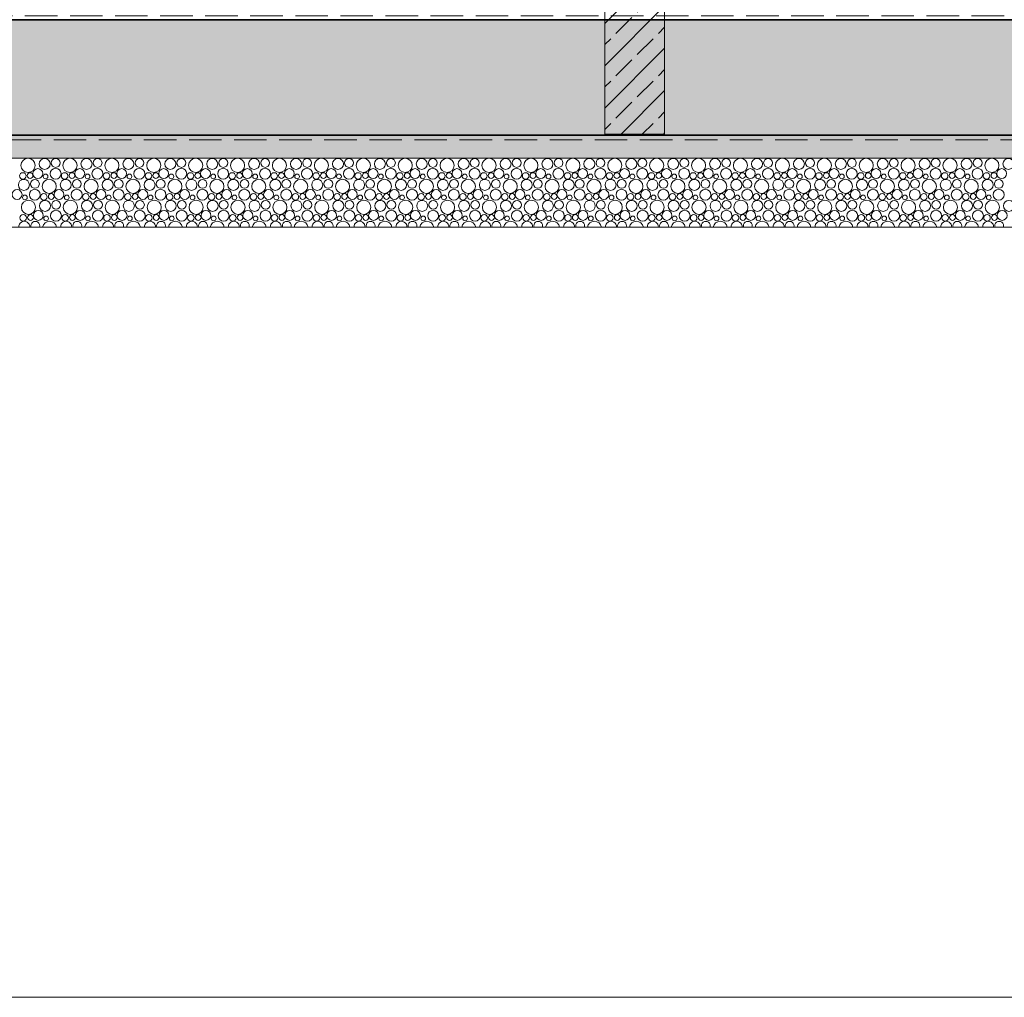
# Model space of a CAD drawing. Header units: millimetres. Extents: x -126680 to -83680, y 18016 to 39016.
# Tile 17 of 121: x -110828 to -106555, y 18016 to 22259. Entities that reach past the tile are written whole.
import ezdxf

# ---------------------------------------------------------------- set-up
doc = ezdxf.new("R2010")
doc.units = ezdxf.units.MM
doc.header["$MEASUREMENT"] = 0
doc.linetypes.add('Krawędzie ukryte', pattern=[195.611112, 141.111112, -54.5])
for name, color, linetype, lineweight in [('Nowe_Konstrukcja - Stropy_Nr_pióra__21', 7, 'Continuous', 20), ('Nowe_Konstrukcja - Stropy_Nr_pióra__3', 7, 'Continuous', 13), ('Nowe_Konstrukcja - Stropy_Nr_pióra__41', 7, 'Continuous', 13), ('Nowe_Konstrukcja - Stropy_Nr_pióra__7', 7, 'Continuous', 35), ('Nowe_Konstrukcja - Ściany zew_Nr_pióra__21', 7, 'Continuous', 20), ('Nowe_zagospodarowanie_Nr_pióra__21', 7, 'Continuous', 20)]:
    doc.layers.add(name, color=color, linetype=linetype, lineweight=lineweight)
doc.layers.add('Nowe_Konstrukcja - Stropy_Nr_pióra__23', color=7, linetype='Continuous', lineweight=13, true_color=0x858585)
doc.layers.add('Nowe_Konstrukcja - Stropy_Nr_pióra__62', color=7, linetype='Continuous', lineweight=18, true_color=0xaaaaaa)
pattern_1 = [(45, (0, 0), (-91.92388, 91.92388), []), (45, (-45.96, 45.96), (-91.92388, 91.92388), [97.5, -32.5])]

# ---------------------------------------------------------------- blocks, each defined once
blk = doc.blocks.new('*X4')
at = {"layer": 'Nowe_Konstrukcja - Stropy_Nr_pióra__62', "color": 253, "linetype": 'Continuous', "lineweight": 18, "true_color": 0xaaaaaa}
for centre, radius in [((-110791.5, 21626.9), 30.6), ((-110719.7, 21633.2), 23.9), ((-110671.7, 21637.6), 19.2), ((-110609.6, 21626.9), 30.6), ((-110537.9, 21633.2), 23.9), ((-110489.8, 21637.6), 19.2), ((-110427.8, 21626.9), 30.6), ((-110356, 21633.2), 23.9), ((-110308, 21637.6), 19.2), ((-110245.9, 21626.9), 30.6), ((-110174.2, 21633.2), 23.9), ((-110126.1, 21637.6), 19.2), ((-110064.1, 21626.9), 30.6), ((-109992.3, 21633.2), 23.9), ((-109944.3, 21637.6), 19.2), ((-109882.2, 21626.9), 30.6), ((-109810.5, 21633.2), 23.9), ((-109762.4, 21637.6), 19.2), ((-109700.4, 21626.9), 30.6), ((-109628.6, 21633.2), 23.9), ((-109580.6, 21637.6), 19.2), ((-109518.5, 21626.9), 30.6), ((-109446.7, 21633.2), 23.9), ((-109398.7, 21637.6), 19.2), ((-109336.7, 21626.9), 30.6), ((-109264.9, 21633.2), 23.9), ((-109216.9, 21637.6), 19.2), ((-109154.8, 21626.9), 30.6), ((-109083, 21633.2), 23.9), ((-109035, 21637.6), 19.2), ((-108973, 21626.9), 30.6), ((-108901.2, 21633.2), 23.9), ((-108853.2, 21637.6), 19.2), ((-108791.1, 21626.9), 30.6), ((-108719.3, 21633.2), 23.9), ((-108671.3, 21637.6), 19.2), ((-108609.3, 21626.9), 30.6), ((-108537.5, 21633.2), 23.9), ((-108489.5, 21637.6), 19.2), ((-108427.4, 21626.9), 30.6), ((-108355.6, 21633.2), 23.9), ((-108307.6, 21637.6), 19.2), ((-108245.5, 21626.9), 30.6), ((-108173.8, 21633.2), 23.9), ((-108125.7, 21637.6), 19.2), ((-108063.7, 21626.9), 30.6), ((-107991.9, 21633.2), 23.9), ((-107943.9, 21637.6), 19.2), ((-107881.8, 21626.9), 30.6), ((-107810.1, 21633.2), 23.9), ((-107762, 21637.6), 19.2), ((-107700, 21626.9), 30.6), ((-107628.2, 21633.2), 23.9), ((-107580.2, 21637.6), 19.2), ((-107518.1, 21626.9), 30.6), ((-107446.4, 21633.2), 23.9), ((-107398.3, 21637.6), 19.2), ((-107336.3, 21626.9), 30.6), ((-107264.5, 21633.2), 23.9), ((-107216.5, 21637.6), 19.2), ((-107154.4, 21626.9), 30.6), ((-107082.6, 21633.2), 23.9), ((-107034.6, 21637.6), 19.2), ((-106972.6, 21626.9), 30.6), ((-106900.8, 21633.2), 23.9), ((-106852.8, 21637.6), 19.2), ((-106790.7, 21626.9), 30.6), ((-106718.9, 21633.2), 23.9), ((-106670.9, 21637.6), 19.2), ((-106608.9, 21626.9), 30.6), ((-106537.1, 21633.2), 23.9), ((-110814.6, 21580.8), 14.3), ((-110782.6, 21582.6), 12.5), ((-110749, 21591.5), 21.3), ((-110715.3, 21578.8), 10.3), ((-110672.2, 21590.4), 23.7), ((-110632.7, 21580.8), 14.3), ((-110600.8, 21582.6), 12.5), ((-110567.1, 21591.5), 21.3), ((-110533.4, 21578.8), 10.3), ((-110490.4, 21590.4), 23.7), ((-110450.8, 21580.8), 14.3), ((-110418.9, 21582.6), 12.5), ((-110385.2, 21591.5), 21.3), ((-110351.6, 21578.8), 10.3), ((-110308.5, 21590.4), 23.7), ((-110269, 21580.8), 14.3), ((-110237.1, 21582.6), 12.5), ((-110203.4, 21591.5), 21.3), ((-110169.7, 21578.8), 10.3), ((-110126.7, 21590.4), 23.7), ((-110087.1, 21580.8), 14.3), ((-110055.2, 21582.6), 12.5), ((-110021.5, 21591.5), 21.3), ((-109987.8, 21578.8), 10.3), ((-109944.8, 21590.4), 23.7), ((-109905.3, 21580.8), 14.3), ((-109873.4, 21582.6), 12.5), ((-109839.7, 21591.5), 21.3), ((-109806, 21578.8), 10.3), ((-109762.9, 21590.4), 23.7), ((-109723.4, 21580.8), 14.3), ((-109691.5, 21582.6), 12.5), ((-109657.8, 21591.5), 21.3), ((-109624.1, 21578.8), 10.3), ((-109581.1, 21590.4), 23.7), ((-109541.6, 21580.8), 14.3), ((-109509.7, 21582.6), 12.5), ((-109476, 21591.5), 21.3), ((-109442.3, 21578.8), 10.3), ((-109399.2, 21590.4), 23.7), ((-109359.7, 21580.8), 14.3), ((-109327.8, 21582.6), 12.5), ((-109294.1, 21591.5), 21.3), ((-109260.4, 21578.8), 10.3), ((-109217.4, 21590.4), 23.7), ((-109177.9, 21580.8), 14.3), ((-109146, 21582.6), 12.5), ((-109112.3, 21591.5), 21.3), ((-109078.6, 21578.8), 10.3), ((-109035.5, 21590.4), 23.7), ((-108996, 21580.8), 14.3), ((-108964.1, 21582.6), 12.5), ((-108930.4, 21591.5), 21.3), ((-108896.7, 21578.8), 10.3), ((-108853.7, 21590.4), 23.7), ((-108814.2, 21580.8), 14.3), ((-108782.2, 21582.6), 12.5), ((-108748.6, 21591.5), 21.3), ((-108714.9, 21578.8), 10.3), ((-108671.8, 21590.4), 23.7), ((-108632.3, 21580.8), 14.3), ((-108600.4, 21582.6), 12.5), ((-108566.7, 21591.5), 21.3), ((-108533, 21578.8), 10.3), ((-108490, 21590.4), 23.7), ((-108450.5, 21580.8), 14.3), ((-108418.5, 21582.6), 12.5), ((-108384.9, 21591.5), 21.3), ((-108351.2, 21578.8), 10.3), ((-108308.1, 21590.4), 23.7), ((-108268.6, 21580.8), 14.3), ((-108236.7, 21582.6), 12.5), ((-108203, 21591.5), 21.3), ((-108169.3, 21578.8), 10.3), ((-108126.3, 21590.4), 23.7), ((-108086.7, 21580.8), 14.3), ((-108054.8, 21582.6), 12.5), ((-108021.1, 21591.5), 21.3), ((-107987.5, 21578.8), 10.3), ((-107944.4, 21590.4), 23.7), ((-107904.9, 21580.8), 14.3), ((-107873, 21582.6), 12.5), ((-107839.3, 21591.5), 21.3), ((-107805.6, 21578.8), 10.3), ((-107762.6, 21590.4), 23.7), ((-107723, 21580.8), 14.3), ((-107691.1, 21582.6), 12.5), ((-107657.4, 21591.5), 21.3), ((-107623.7, 21578.8), 10.3), ((-107580.7, 21590.4), 23.7), ((-107541.2, 21580.8), 14.3), ((-107509.3, 21582.6), 12.5), ((-107475.6, 21591.5), 21.3), ((-107441.9, 21578.8), 10.3), ((-107398.8, 21590.4), 23.7), ((-107359.3, 21580.8), 14.3), ((-107327.4, 21582.6), 12.5), ((-107293.7, 21591.5), 21.3), ((-107260, 21578.8), 10.3), ((-107217, 21590.4), 23.7), ((-107177.5, 21580.8), 14.3), ((-107145.6, 21582.6), 12.5), ((-107111.9, 21591.5), 21.3), ((-107078.2, 21578.8), 10.3), ((-107035.1, 21590.4), 23.7), ((-106995.6, 21580.8), 14.3), ((-106963.7, 21582.6), 12.5), ((-106930, 21591.5), 21.3), ((-106896.3, 21578.8), 10.3), ((-106853.3, 21590.4), 23.7), ((-106813.8, 21580.8), 14.3), ((-106781.9, 21582.6), 12.5), ((-106748.2, 21591.5), 21.3), ((-106714.5, 21578.8), 10.3), ((-106671.4, 21590.4), 23.7), ((-106631.9, 21580.8), 14.3), ((-106600, 21582.6), 12.5), ((-106566.3, 21591.5), 21.3), ((-110809.7, 21542.2), 23.9), ((-110761.7, 21546.6), 19.2), ((-110699.6, 21535.9), 30.6), ((-110627.9, 21542.2), 23.9), ((-110579.8, 21546.6), 19.2), ((-110517.8, 21535.9), 30.6), ((-110446, 21542.2), 23.9), ((-110398, 21546.6), 19.2), ((-110335.9, 21535.9), 30.6), ((-110264.2, 21542.2), 23.9), ((-110216.1, 21546.6), 19.2), ((-110154.1, 21535.9), 30.6), ((-110082.3, 21542.2), 23.9), ((-110034.3, 21546.6), 19.2), ((-109972.2, 21535.9), 30.6), ((-109900.5, 21542.2), 23.9), ((-109852.4, 21546.6), 19.2), ((-109790.4, 21535.9), 30.6), ((-109718.6, 21542.2), 23.9), ((-109670.6, 21546.6), 19.2), ((-109608.5, 21535.9), 30.6), ((-109536.7, 21542.2), 23.9), ((-109488.7, 21546.6), 19.2), ((-109426.7, 21535.9), 30.6), ((-109354.9, 21542.2), 23.9), ((-109306.9, 21546.6), 19.2), ((-109244.8, 21535.9), 30.6), ((-109173, 21542.2), 23.9), ((-109125, 21546.6), 19.2), ((-109063, 21535.9), 30.6), ((-108991.2, 21542.2), 23.9), ((-108943.2, 21546.6), 19.2), ((-108881.1, 21535.9), 30.6), ((-108809.3, 21542.2), 23.9), ((-108761.3, 21546.6), 19.2), ((-108699.3, 21535.9), 30.6), ((-108627.5, 21542.2), 23.9), ((-108579.5, 21546.6), 19.2), ((-108517.4, 21535.9), 30.6), ((-108445.6, 21542.2), 23.9), ((-108397.6, 21546.6), 19.2), ((-108335.5, 21535.9), 30.6), ((-108263.8, 21542.2), 23.9), ((-108215.7, 21546.6), 19.2), ((-108153.7, 21535.9), 30.6), ((-108081.9, 21542.2), 23.9), ((-108033.9, 21546.6), 19.2), ((-107971.8, 21535.9), 30.6), ((-107900.1, 21542.2), 23.9), ((-107852, 21546.6), 19.2), ((-107790, 21535.9), 30.6), ((-107718.2, 21542.2), 23.9), ((-107670.2, 21546.6), 19.2), ((-107608.1, 21535.9), 30.6), ((-107536.4, 21542.2), 23.9), ((-107488.3, 21546.6), 19.2), ((-107426.3, 21535.9), 30.6), ((-107354.5, 21542.2), 23.9), ((-107306.5, 21546.6), 19.2), ((-107244.4, 21535.9), 30.6), ((-107172.6, 21542.2), 23.9), ((-107124.6, 21546.6), 19.2), ((-107062.6, 21535.9), 30.6), ((-106990.8, 21542.2), 23.9), ((-106942.8, 21546.6), 19.2), ((-106880.7, 21535.9), 30.6), ((-106808.9, 21542.2), 23.9), ((-106760.9, 21546.6), 19.2), ((-106698.9, 21535.9), 30.6), ((-106627.1, 21542.2), 23.9), ((-106579.1, 21546.6), 19.2), ((-110839, 21500.5), 21.3), ((-110805.3, 21487.8), 10.3), ((-110762.2, 21499.4), 23.7), ((-110722.7, 21489.8), 14.3), ((-110690.8, 21491.6), 12.5), ((-110657.1, 21500.5), 21.3), ((-110623.4, 21487.8), 10.3), ((-110580.4, 21499.4), 23.7), ((-110540.8, 21489.8), 14.3), ((-110508.9, 21491.6), 12.5), ((-110475.2, 21500.5), 21.3), ((-110441.6, 21487.8), 10.3), ((-110398.5, 21499.4), 23.7), ((-110359, 21489.8), 14.3), ((-110327.1, 21491.6), 12.5), ((-110293.4, 21500.5), 21.3), ((-110259.7, 21487.8), 10.3), ((-110216.7, 21499.4), 23.7), ((-110177.1, 21489.8), 14.3), ((-110145.2, 21491.6), 12.5), ((-110111.5, 21500.5), 21.3), ((-110077.8, 21487.8), 10.3), ((-110034.8, 21499.4), 23.7), ((-109995.3, 21489.8), 14.3), ((-109963.4, 21491.6), 12.5), ((-109929.7, 21500.5), 21.3), ((-109896, 21487.8), 10.3), ((-109852.9, 21499.4), 23.7), ((-109813.4, 21489.8), 14.3), ((-109781.5, 21491.6), 12.5), ((-109747.8, 21500.5), 21.3), ((-109714.1, 21487.8), 10.3), ((-109671.1, 21499.4), 23.7), ((-109631.6, 21489.8), 14.3), ((-109599.7, 21491.6), 12.5), ((-109566, 21500.5), 21.3), ((-109532.3, 21487.8), 10.3), ((-109489.2, 21499.4), 23.7), ((-109449.7, 21489.8), 14.3), ((-109417.8, 21491.6), 12.5), ((-109384.1, 21500.5), 21.3), ((-109350.4, 21487.8), 10.3), ((-109307.4, 21499.4), 23.7), ((-109267.9, 21489.8), 14.3), ((-109236, 21491.6), 12.5), ((-109202.3, 21500.5), 21.3), ((-109168.6, 21487.8), 10.3), ((-109125.5, 21499.4), 23.7), ((-109086, 21489.8), 14.3), ((-109054.1, 21491.6), 12.5), ((-109020.4, 21500.5), 21.3), ((-108986.7, 21487.8), 10.3), ((-108943.7, 21499.4), 23.7), ((-108904.2, 21489.8), 14.3), ((-108872.2, 21491.6), 12.5), ((-108838.6, 21500.5), 21.3), ((-108804.9, 21487.8), 10.3), ((-108761.8, 21499.4), 23.7), ((-108722.3, 21489.8), 14.3), ((-108690.4, 21491.6), 12.5), ((-108656.7, 21500.5), 21.3), ((-108623, 21487.8), 10.3), ((-108580, 21499.4), 23.7), ((-108540.5, 21489.8), 14.3), ((-108508.5, 21491.6), 12.5), ((-108474.9, 21500.5), 21.3), ((-108441.2, 21487.8), 10.3), ((-108398.1, 21499.4), 23.7), ((-108358.6, 21489.8), 14.3), ((-108326.7, 21491.6), 12.5), ((-108293, 21500.5), 21.3), ((-108259.3, 21487.8), 10.3), ((-108216.3, 21499.4), 23.7), ((-108176.7, 21489.8), 14.3), ((-108144.8, 21491.6), 12.5), ((-108111.1, 21500.5), 21.3), ((-108077.5, 21487.8), 10.3), ((-108034.4, 21499.4), 23.7), ((-107994.9, 21489.8), 14.3), ((-107963, 21491.6), 12.5), ((-107929.3, 21500.5), 21.3), ((-107895.6, 21487.8), 10.3), ((-107852.6, 21499.4), 23.7), ((-107813, 21489.8), 14.3), ((-107781.1, 21491.6), 12.5), ((-107747.4, 21500.5), 21.3), ((-107713.7, 21487.8), 10.3), ((-107670.7, 21499.4), 23.7), ((-107631.2, 21489.8), 14.3), ((-107599.3, 21491.6), 12.5), ((-107565.6, 21500.5), 21.3), ((-107531.9, 21487.8), 10.3), ((-107488.8, 21499.4), 23.7), ((-107449.3, 21489.8), 14.3), ((-107417.4, 21491.6), 12.5), ((-107383.7, 21500.5), 21.3), ((-107350, 21487.8), 10.3), ((-107307, 21499.4), 23.7), ((-107267.5, 21489.8), 14.3), ((-107235.6, 21491.6), 12.5), ((-107201.9, 21500.5), 21.3), ((-107168.2, 21487.8), 10.3), ((-107125.1, 21499.4), 23.7), ((-107085.6, 21489.8), 14.3), ((-107053.7, 21491.6), 12.5), ((-107020, 21500.5), 21.3), ((-106986.3, 21487.8), 10.3), ((-106943.3, 21499.4), 23.7), ((-106903.8, 21489.8), 14.3), ((-106871.9, 21491.6), 12.5), ((-106838.2, 21500.5), 21.3), ((-106804.5, 21487.8), 10.3), ((-106761.4, 21499.4), 23.7), ((-106721.9, 21489.8), 14.3), ((-106690, 21491.6), 12.5), ((-106656.3, 21500.5), 21.3), ((-106622.6, 21487.8), 10.3), ((-106579.6, 21499.4), 23.7), ((-110789.6, 21444.9), 30.6), ((-110717.9, 21451.2), 23.9), ((-110669.8, 21455.6), 19.2), ((-110607.8, 21444.9), 30.6), ((-110536, 21451.2), 23.9), ((-110488, 21455.6), 19.2), ((-110425.9, 21444.9), 30.6), ((-110354.2, 21451.2), 23.9), ((-110306.1, 21455.6), 19.2), ((-110244.1, 21444.9), 30.6), ((-110172.3, 21451.2), 23.9), ((-110124.3, 21455.6), 19.2), ((-110062.2, 21444.9), 30.6), ((-109990.5, 21451.2), 23.9), ((-109942.4, 21455.6), 19.2), ((-109880.4, 21444.9), 30.6), ((-109808.6, 21451.2), 23.9), ((-109760.6, 21455.6), 19.2), ((-109698.5, 21444.9), 30.6), ((-109626.7, 21451.2), 23.9), ((-109578.7, 21455.6), 19.2), ((-109516.7, 21444.9), 30.6), ((-109444.9, 21451.2), 23.9), ((-109396.9, 21455.6), 19.2), ((-109334.8, 21444.9), 30.6), ((-109263, 21451.2), 23.9), ((-109215, 21455.6), 19.2), ((-109153, 21444.9), 30.6), ((-109081.2, 21451.2), 23.9), ((-109033.2, 21455.6), 19.2), ((-108971.1, 21444.9), 30.6), ((-108899.3, 21451.2), 23.9), ((-108851.3, 21455.6), 19.2), ((-108789.3, 21444.9), 30.6), ((-108717.5, 21451.2), 23.9), ((-108669.5, 21455.6), 19.2), ((-108607.4, 21444.9), 30.6), ((-108535.6, 21451.2), 23.9), ((-108487.6, 21455.6), 19.2), ((-108425.5, 21444.9), 30.6), ((-108353.8, 21451.2), 23.9), ((-108305.7, 21455.6), 19.2), ((-108243.7, 21444.9), 30.6), ((-108171.9, 21451.2), 23.9), ((-108123.9, 21455.6), 19.2), ((-108061.8, 21444.9), 30.6), ((-107990.1, 21451.2), 23.9), ((-107942, 21455.6), 19.2), ((-107880, 21444.9), 30.6), ((-107808.2, 21451.2), 23.9), ((-107760.2, 21455.6), 19.2), ((-107698.1, 21444.9), 30.6), ((-107626.4, 21451.2), 23.9), ((-107578.3, 21455.6), 19.2), ((-107516.3, 21444.9), 30.6), ((-107444.5, 21451.2), 23.9), ((-107396.5, 21455.6), 19.2), ((-107334.4, 21444.9), 30.6), ((-107262.6, 21451.2), 23.9), ((-107214.6, 21455.6), 19.2), ((-107152.6, 21444.9), 30.6), ((-107080.8, 21451.2), 23.9), ((-107032.8, 21455.6), 19.2), ((-106970.7, 21444.9), 30.6), ((-106898.9, 21451.2), 23.9), ((-106850.9, 21455.6), 19.2), ((-106788.9, 21444.9), 30.6), ((-106717.1, 21451.2), 23.9), ((-106669.1, 21455.6), 19.2), ((-106607, 21444.9), 30.6), ((-106535.2, 21451.2), 23.9), ((-110812.7, 21398.8), 14.3), ((-110780.8, 21400.6), 12.5), ((-110747.1, 21409.5), 21.3), ((-110713.4, 21396.8), 10.3), ((-110670.4, 21408.4), 23.7), ((-110630.8, 21398.8), 14.3), ((-110598.9, 21400.6), 12.5), ((-110565.2, 21409.5), 21.3), ((-110531.6, 21396.8), 10.3), ((-110488.5, 21408.4), 23.7), ((-110449, 21398.8), 14.3), ((-110417.1, 21400.6), 12.5), ((-110383.4, 21409.5), 21.3), ((-110349.7, 21396.8), 10.3), ((-110306.7, 21408.4), 23.7), ((-110267.1, 21398.8), 14.3), ((-110235.2, 21400.6), 12.5), ((-110201.5, 21409.5), 21.3), ((-110167.8, 21396.8), 10.3), ((-110124.8, 21408.4), 23.7), ((-110085.3, 21398.8), 14.3), ((-110053.4, 21400.6), 12.5), ((-110019.7, 21409.5), 21.3), ((-109986, 21396.8), 10.3), ((-109942.9, 21408.4), 23.7), ((-109903.4, 21398.8), 14.3), ((-109871.5, 21400.6), 12.5), ((-109837.8, 21409.5), 21.3), ((-109804.1, 21396.8), 10.3), ((-109761.1, 21408.4), 23.7), ((-109721.6, 21398.8), 14.3), ((-109689.7, 21400.6), 12.5), ((-109656, 21409.5), 21.3), ((-109622.3, 21396.8), 10.3), ((-109579.2, 21408.4), 23.7), ((-109539.7, 21398.8), 14.3), ((-109507.8, 21400.6), 12.5), ((-109474.1, 21409.5), 21.3), ((-109440.4, 21396.8), 10.3), ((-109397.4, 21408.4), 23.7), ((-109357.9, 21398.8), 14.3), ((-109326, 21400.6), 12.5), ((-109292.3, 21409.5), 21.3), ((-109258.6, 21396.8), 10.3), ((-109215.5, 21408.4), 23.7), ((-109176, 21398.8), 14.3), ((-109144.1, 21400.6), 12.5), ((-109110.4, 21409.5), 21.3), ((-109076.7, 21396.8), 10.3), ((-109033.7, 21408.4), 23.7), ((-108994.2, 21398.8), 14.3), ((-108962.2, 21400.6), 12.5), ((-108928.6, 21409.5), 21.3), ((-108894.9, 21396.8), 10.3), ((-108851.8, 21408.4), 23.7), ((-108812.3, 21398.8), 14.3), ((-108780.4, 21400.6), 12.5), ((-108746.7, 21409.5), 21.3), ((-108713, 21396.8), 10.3), ((-108670, 21408.4), 23.7), ((-108630.5, 21398.8), 14.3), ((-108598.5, 21400.6), 12.5), ((-108564.9, 21409.5), 21.3), ((-108531.2, 21396.8), 10.3), ((-108488.1, 21408.4), 23.7), ((-108448.6, 21398.8), 14.3), ((-108416.7, 21400.6), 12.5), ((-108383, 21409.5), 21.3), ((-108349.3, 21396.8), 10.3), ((-108306.3, 21408.4), 23.7), ((-108266.7, 21398.8), 14.3), ((-108234.8, 21400.6), 12.5), ((-108201.1, 21409.5), 21.3), ((-108167.5, 21396.8), 10.3), ((-108124.4, 21408.4), 23.7), ((-108084.9, 21398.8), 14.3), ((-108053, 21400.6), 12.5), ((-108019.3, 21409.5), 21.3), ((-107985.6, 21396.8), 10.3), ((-107942.6, 21408.4), 23.7), ((-107903, 21398.8), 14.3), ((-107871.1, 21400.6), 12.5), ((-107837.4, 21409.5), 21.3), ((-107803.7, 21396.8), 10.3), ((-107760.7, 21408.4), 23.7), ((-107721.2, 21398.8), 14.3), ((-107689.3, 21400.6), 12.5), ((-107655.6, 21409.5), 21.3), ((-107621.9, 21396.8), 10.3), ((-107578.8, 21408.4), 23.7), ((-107539.3, 21398.8), 14.3), ((-107507.4, 21400.6), 12.5), ((-107473.7, 21409.5), 21.3), ((-107440, 21396.8), 10.3), ((-107397, 21408.4), 23.7), ((-107357.5, 21398.8), 14.3), ((-107325.6, 21400.6), 12.5), ((-107291.9, 21409.5), 21.3), ((-107258.2, 21396.8), 10.3), ((-107215.1, 21408.4), 23.7), ((-107175.6, 21398.8), 14.3), ((-107143.7, 21400.6), 12.5), ((-107110, 21409.5), 21.3), ((-107076.3, 21396.8), 10.3), ((-107033.3, 21408.4), 23.7), ((-106993.8, 21398.8), 14.3), ((-106961.9, 21400.6), 12.5), ((-106928.2, 21409.5), 21.3), ((-106894.5, 21396.8), 10.3), ((-106851.4, 21408.4), 23.7), ((-106811.9, 21398.8), 14.3), ((-106780, 21400.6), 12.5), ((-106746.3, 21409.5), 21.3), ((-106712.6, 21396.8), 10.3), ((-106669.6, 21408.4), 23.7), ((-106630.1, 21398.8), 14.3), ((-106598.1, 21400.6), 12.5), ((-106564.5, 21409.5), 21.3)]:
    blk.add_circle(centre, radius, dxfattribs=at)
for centre, radius, start, end in [((-110764.1, 21681.4), 23.7, 257.736, 282.264), ((-110724.6, 21671.8), 14.3, 251.5647, 288.4353), ((-110582.2, 21681.4), 23.7, 257.736, 282.264), ((-110542.7, 21671.8), 14.3, 251.5647, 288.4353), ((-110400.4, 21681.4), 23.7, 257.736, 282.264), ((-110360.8, 21671.8), 14.3, 251.5647, 288.4353), ((-110218.5, 21681.4), 23.7, 257.736, 282.264), ((-110179, 21671.8), 14.3, 251.5647, 288.4353), ((-110036.7, 21681.4), 23.7, 257.736, 282.264), ((-109997.1, 21671.8), 14.3, 251.5647, 288.4353), ((-109854.8, 21681.4), 23.7, 257.736, 282.264), ((-109815.3, 21671.8), 14.3, 251.5647, 288.4353), ((-109672.9, 21681.4), 23.7, 257.736, 282.264), ((-109633.4, 21671.8), 14.3, 251.5647, 288.4353), ((-109491.1, 21681.4), 23.7, 257.736, 282.264), ((-109451.6, 21671.8), 14.3, 251.5647, 288.4353), ((-109309.2, 21681.4), 23.7, 257.736, 282.264), ((-109269.7, 21671.8), 14.3, 251.5647, 288.4353), ((-109127.4, 21681.4), 23.7, 257.736, 282.264), ((-109087.9, 21671.8), 14.3, 251.5647, 288.4353), ((-108945.5, 21681.4), 23.7, 257.736, 282.264), ((-108906, 21671.8), 14.3, 251.5647, 288.4353), ((-108763.7, 21681.4), 23.7, 257.736, 282.264), ((-108724.2, 21671.8), 14.3, 251.5647, 288.4353), ((-108581.8, 21681.4), 23.7, 257.736, 282.264), ((-108542.3, 21671.8), 14.3, 251.5647, 288.4353), ((-108400, 21681.4), 23.7, 257.736, 282.264), ((-108360.5, 21671.8), 14.3, 251.5647, 288.4353), ((-108218.1, 21681.4), 23.7, 257.736, 282.264), ((-108178.6, 21671.8), 14.3, 251.5647, 288.4353), ((-108036.3, 21681.4), 23.7, 257.736, 282.264), ((-107996.7, 21671.8), 14.3, 251.5647, 288.4353), ((-107854.4, 21681.4), 23.7, 257.736, 282.264), ((-107814.9, 21671.8), 14.3, 251.5647, 288.4353), ((-107672.6, 21681.4), 23.7, 257.736, 282.264), ((-107633, 21671.8), 14.3, 251.5647, 288.4353), ((-107490.7, 21681.4), 23.7, 257.736, 282.264), ((-107451.2, 21671.8), 14.3, 251.5647, 288.4353), ((-107308.8, 21681.4), 23.7, 257.736, 282.264), ((-107269.3, 21671.8), 14.3, 251.5647, 288.4353), ((-107127, 21681.4), 23.7, 257.736, 282.264), ((-107087.5, 21671.8), 14.3, 251.5647, 288.4353), ((-106945.1, 21681.4), 23.7, 257.736, 282.264), ((-106905.6, 21671.8), 14.3, 251.5647, 288.4353), ((-106763.3, 21681.4), 23.7, 257.736, 282.264), ((-106723.8, 21671.8), 14.3, 251.5647, 288.4353), ((-106581.4, 21681.4), 23.7, 257.736, 282.264), ((-110807.9, 21360.2), 23.9, 355.4446, 184.5554), ((-110759.8, 21364.6), 19.2, 340.8104, 199.1896), ((-110697.8, 21353.9), 30.6, 8.1412, 171.8588), ((-110626, 21360.2), 23.9, 355.4446, 184.5554), ((-110578, 21364.6), 19.2, 340.8104, 199.1896), ((-110515.9, 21353.9), 30.6, 8.1412, 171.8588), ((-110444.2, 21360.2), 23.9, 355.4446, 184.5554), ((-110396.1, 21364.6), 19.2, 340.8104, 199.1896), ((-110334.1, 21353.9), 30.6, 8.1412, 171.8588), ((-110262.3, 21360.2), 23.9, 355.4446, 184.5554), ((-110214.3, 21364.6), 19.2, 340.8104, 199.1896), ((-110152.2, 21353.9), 30.6, 8.1412, 171.8588), ((-110080.5, 21360.2), 23.9, 355.4446, 184.5554), ((-110032.4, 21364.6), 19.2, 340.8104, 199.1896), ((-109970.4, 21353.9), 30.6, 8.1412, 171.8588), ((-109898.6, 21360.2), 23.9, 355.4446, 184.5554), ((-109850.6, 21364.6), 19.2, 340.8104, 199.1896), ((-109788.5, 21353.9), 30.6, 8.1412, 171.8588), ((-109716.7, 21360.2), 23.9, 355.4446, 184.5554), ((-109668.7, 21364.6), 19.2, 340.8104, 199.1896), ((-109606.7, 21353.9), 30.6, 8.1412, 171.8588), ((-109534.9, 21360.2), 23.9, 355.4446, 184.5554), ((-109486.9, 21364.6), 19.2, 340.8104, 199.1896), ((-109424.8, 21353.9), 30.6, 8.1412, 171.8588), ((-109353, 21360.2), 23.9, 355.4446, 184.5554), ((-109305, 21364.6), 19.2, 340.8104, 199.1896), ((-109243, 21353.9), 30.6, 8.1412, 171.8588), ((-109171.2, 21360.2), 23.9, 355.4446, 184.5554), ((-109123.2, 21364.6), 19.2, 340.8104, 199.1896), ((-109061.1, 21353.9), 30.6, 8.1412, 171.8588), ((-108989.3, 21360.2), 23.9, 355.4446, 184.5554), ((-108941.3, 21364.6), 19.2, 340.8104, 199.1896), ((-108879.3, 21353.9), 30.6, 8.1412, 171.8588), ((-108807.5, 21360.2), 23.9, 355.4446, 184.5554), ((-108759.5, 21364.6), 19.2, 340.8104, 199.1896), ((-108697.4, 21353.9), 30.6, 8.1412, 171.8588), ((-108625.6, 21360.2), 23.9, 355.4446, 184.5554), ((-108577.6, 21364.6), 19.2, 340.8104, 199.1896), ((-108515.5, 21353.9), 30.6, 8.1412, 171.8588), ((-108443.8, 21360.2), 23.9, 355.4446, 184.5554), ((-108395.7, 21364.6), 19.2, 340.8104, 199.1896), ((-108333.7, 21353.9), 30.6, 8.1412, 171.8588), ((-108261.9, 21360.2), 23.9, 355.4446, 184.5554), ((-108213.9, 21364.6), 19.2, 340.8104, 199.1896), ((-108151.8, 21353.9), 30.6, 8.1412, 171.8588), ((-108080.1, 21360.2), 23.9, 355.4446, 184.5554), ((-108032, 21364.6), 19.2, 340.8104, 199.1896), ((-107970, 21353.9), 30.6, 8.1412, 171.8588), ((-107898.2, 21360.2), 23.9, 355.4446, 184.5554), ((-107850.2, 21364.6), 19.2, 340.8104, 199.1896), ((-107788.1, 21353.9), 30.6, 8.1412, 171.8588), ((-107716.4, 21360.2), 23.9, 355.4446, 184.5554), ((-107668.3, 21364.6), 19.2, 340.8104, 199.1896), ((-107606.3, 21353.9), 30.6, 8.1412, 171.8588), ((-107534.5, 21360.2), 23.9, 355.4446, 184.5554), ((-107486.5, 21364.6), 19.2, 340.8104, 199.1896), ((-107424.4, 21353.9), 30.6, 8.1412, 171.8588), ((-107352.6, 21360.2), 23.9, 355.4446, 184.5554), ((-107304.6, 21364.6), 19.2, 340.8104, 199.1896), ((-107242.6, 21353.9), 30.6, 8.1412, 171.8588), ((-107170.8, 21360.2), 23.9, 355.4446, 184.5554), ((-107122.8, 21364.6), 19.2, 340.8104, 199.1896), ((-107060.7, 21353.9), 30.6, 8.1412, 171.8588), ((-106988.9, 21360.2), 23.9, 355.4446, 184.5554), ((-106940.9, 21364.6), 19.2, 340.8104, 199.1896), ((-106878.9, 21353.9), 30.6, 8.1412, 171.8588), ((-106807.1, 21360.2), 23.9, 355.4446, 184.5554), ((-106759.1, 21364.6), 19.2, 340.8104, 199.1896), ((-106697, 21353.9), 30.6, 8.1412, 171.8588), ((-106625.2, 21360.2), 23.9, 355.4446, 184.5554), ((-106577.2, 21364.6), 19.2, 340.8104, 199.1896)]:
    blk.add_arc(centre, radius, start, end, dxfattribs=at)
blk = doc.blocks.new('Wypełnienie_2_2', base_point=(0, 0))
at = {"layer": 'Nowe_Konstrukcja - Stropy_Nr_pióra__21', "color": 7, "linetype": 'Continuous', "lineweight": 20, "flags": 128}
blk.add_lwpolyline([(-122349.5, 21358.3), (-95431.4, 21358.3), (-95431.4, 21658.3), (-122349.5, 21658.3)], close=True, dxfattribs=at)
at = {"layer": 'Nowe_Konstrukcja - Stropy_Nr_pióra__62', "color": 253, "linetype": 'Continuous', "lineweight": 18, "true_color": 0xaaaaaa}
blk.add_blockref('*X4', (0, 0), dxfattribs=at)

msp = doc.modelspace()

# ---------------------------------------------------------------- hatches: boundary and pattern name
at = {"layer": 'Nowe_Konstrukcja - Stropy_Nr_pióra__23', "linetype": 'Continuous', "lineweight": 13, "true_color": 0x858585}
h = msp.add_hatch(dxfattribs=at)
h.set_pattern_fill('Beton_zbrojony_0002', color=252, style=0, pattern_type=2)
h.set_pattern_definition(pattern_1)
h.paths.add_polyline_path([(-112149.5, 23930.1), (-112149.5, 23730.1), (-111909.5, 23730.1), (-110355.6, 23730.1), (-110204, 23636.9), (-110019, 23523), (-109892.9, 23445.5), (-109739, 23350.8), (-109612.9, 23273.3), (-109459, 23178.6), (-109332.9, 23101.1), (-109179, 23006.4), (-109052.9, 22928.8), (-108899, 22834.1), (-108772.9, 22756.6), (-108619, 22661.9), (-108492.9, 22584.4), (-108339, 22489.7), (-108289, 22458.9), (-108289, 22292.3), (-108289, 21762.5), (-108029, 21762.5), (-108029, 22611.3), (-108029, 22612.3), (-108059, 22612.3), (-108059, 22724.5), (-108339, 22724.5), (-108339, 22896.7), (-108619, 22896.7), (-108619, 23069), (-108899, 23069), (-108899, 23241.2), (-109179, 23241.2), (-109179, 23413.4), (-109459, 23413.4), (-109459, 23585.6), (-109739, 23585.6), (-109739, 23757.8), (-110019, 23757.8), (-110019, 23817.8), (-110019, 23930.1)])
at = {"layer": 'Nowe_Konstrukcja - Stropy_Nr_pióra__3', "linetype": 'Continuous', "lineweight": 13}
h = msp.add_hatch(dxfattribs=at)
h.set_pattern_fill('Beton_zbrojony_0002', style=0, pattern_type=2)
h.set_pattern_definition(pattern_1)
h.paths.add_polyline_path([(-122249.5, 22258.3), (-122249.5, 21758.3), (-95509.5, 21758.3), (-95509.5, 22258.3)])
h = msp.add_hatch(dxfattribs=at)
h.set_pattern_fill('Beton_wylewany_0002', style=0, pattern_type=2)
h.set_pattern_definition([(0, (0, 0), (0, 311.76916), [30, -150]), (0, (90, 155.9), (0, 311.76916), [30, -150]), (60, (0, 0), (-270, 155.8846), [30, -150]), (60, (180, 0), (-270, 155.8846), [30, -150]), (120, (30, 0), (270, 155.8846), [30, -150]), (120, (210, 0), (270, 155.8846), [30, -150]), (0, (0, 30), (0, 60.000002), [0, -60.000002, 0, -90.000004]), (45, (30, 30), (-42.42641, 42.42641), [0, -45.000002, 0, -75.000003])])
h.paths.add_polyline_path([(-122249.5, 21758.3), (-122349.5, 21658.3), (-95409.5, 21658.3), (-95509.5, 21758.3)])

# ---------------------------------------------------------------- linework, layer by layer
at = {"layer": 'Nowe_Konstrukcja - Stropy_Nr_pióra__21', "color": 7, "linetype": 'Continuous', "lineweight": 20}
for p, q in [((-95969.4, 22258.3), (-121789.4, 22258.3)), ((-95969.4, 21758.3), (-121789.4, 21758.3))]:
    msp.add_line(p, q, dxfattribs=at)
at = {"layer": 'Nowe_Konstrukcja - Stropy_Nr_pióra__21', "color": 7, "linetype": 'Continuous', "lineweight": 20, "flags": 128}
msp.add_lwpolyline([(-108289, 22292.3), (-108289, 21762.5), (-108029, 21762.5), (-108029, 22611.3)], dxfattribs=at)
at = {"layer": 'Nowe_Konstrukcja - Stropy_Nr_pióra__41', "color": 7, "linetype": 'Continuous', "lineweight": 13}
for p, q in [((-95969.4, 21658.3), (-121789.4, 21658.3)), ((-95969.4, 21358.3), (-121789.4, 21358.3))]:
    msp.add_line(p, q, dxfattribs=at)
at = {"layer": 'Nowe_Konstrukcja - Stropy_Nr_pióra__7', "color": 7, "linetype": 'Continuous', "lineweight": 35, "flags": 128}
msp.add_lwpolyline([(-122249.5, 22258.3), (-122249.5, 21758.3), (-95509.5, 21758.3), (-95509.5, 22258.3)], close=True, dxfattribs=at)
at = {"layer": 'Nowe_Konstrukcja - Ściany zew_Nr_pióra__21', "color": 7, "linetype": 'Krawędzie ukryte', "lineweight": 20, "flags": 128}
msp.add_lwpolyline([(-121799.5, 22627), (-121799.5, 22276), (-95488, 22276), (-95488, 21737.1), (-122277.5, 21737.1), (-122277.5, 22276), (-122059.5, 22276), (-122059.5, 22627)], dxfattribs=at)
at = {"layer": 'Nowe_Konstrukcja - Ściany zew_Nr_pióra__21', "color": 7, "linetype": 'Continuous', "lineweight": 20, "flags": 128}
msp.add_lwpolyline([(-122249.5, 21758.3), (-122349.5, 21658.3), (-121049.5, 21658.3), (-95409.5, 21658.3)], dxfattribs=at)
at = {"layer": 'Nowe_zagospodarowanie_Nr_pióra__21', "color": 7, "linetype": 'Continuous', "lineweight": 20, "flags": 128}
msp.add_lwpolyline([(-126680, 39015.8), (-126680, 18015.8), (-83680, 18015.8), (-83680, 39015.8)], close=True, dxfattribs=at)

# ---------------------------------------------------------------- block references
at = {"layer": 'Nowe_Konstrukcja - Stropy_Nr_pióra__62', "color": 253, "linetype": 'Continuous', "lineweight": 18, "true_color": 0xaaaaaa}
msp.add_blockref('Wypełnienie_2_2', (0, 0), dxfattribs=at)

doc.saveas('drawing.dxf')
